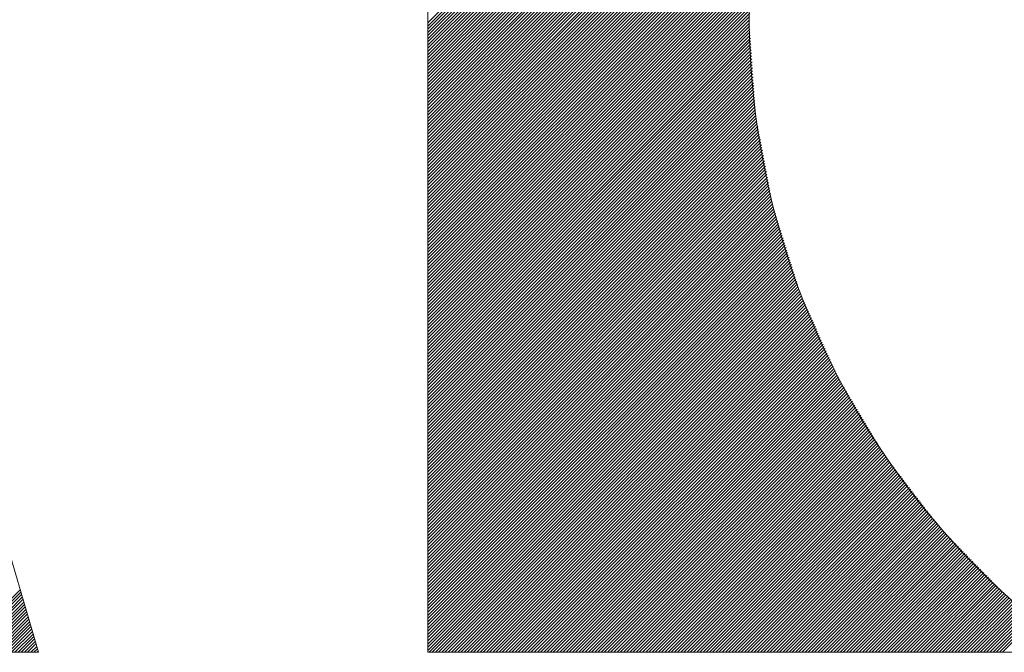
# Model space of a CAD drawing. Header units: inches. Extents: x 0.1 to 16.9, y 0.4 to 10.6.
# Tile 13 of 25: x 13.481 to 13.659, y 0.789 to 0.904. Entities that reach past the tile are written whole.
import ezdxf

# ---------------------------------------------------------------- set-up
doc = ezdxf.new("R2010")
doc.units = ezdxf.units.IN
doc.header["$MEASUREMENT"] = 0
doc.layers.add('FORMAT', color=5, linetype='Continuous', lineweight=25, true_color=0x0000ff)
doc.layers.add('Title (ANSI)', color=7, linetype='Continuous', lineweight=50)
doc.styles.add('Text Style107', font='arialbd.ttf')
doc.styles.add('Text Style109', font='arialbd.ttf')
doc.styles.add('Text Style47', font='ARIALN.TTF')
doc.styles.add('Text Style50', font='arial.ttf')
doc.styles.add('Text Style55', font='arial.ttf')
doc.styles.add('Text Style59', font='arial.ttf')

# ---------------------------------------------------------------- blocks, each defined once
blk = doc.blocks.new('Title Blocks ICD TITLE BLOCK MM CUSTOMER')
at = {"layer": 'FORMAT', "color": 7, "linetype": 'Continuous', "lineweight": 5}
for p, q in [((8.196195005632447, 7.47541950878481), (8.283638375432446, 7.562862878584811)), ((8.196195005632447, 7.474842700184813), (8.282047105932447, 7.56069480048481)), ((8.196195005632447, 7.474265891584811), (8.280455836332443, 7.558526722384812)), ((8.196195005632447, 7.473689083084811), (8.278864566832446, 7.556358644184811)), ((8.196195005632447, 7.473112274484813), (8.277273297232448, 7.554190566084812)), ((8.196195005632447, 7.472535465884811), (8.276484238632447, 7.552824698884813)), ((8.196195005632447, 7.471958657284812), (8.275728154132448, 7.551491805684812)), ((8.196195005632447, 7.47138184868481), (8.27497206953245, 7.550158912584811)), ((8.196195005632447, 7.470805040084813), (8.274215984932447, 7.548826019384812)), ((8.196195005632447, 7.470228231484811), (8.273459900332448, 7.547493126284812)), ((8.196195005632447, 7.469651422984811), (8.27270381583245, 7.546160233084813)), ((8.196195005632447, 7.469074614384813), (8.271947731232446, 7.544827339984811)), ((8.196195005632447, 7.468497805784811), (8.271191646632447, 7.543494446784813)), ((8.196195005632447, 7.467920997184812), (8.270435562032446, 7.542161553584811)), ((8.196195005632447, 7.46734418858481), (8.26967947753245, 7.540828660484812)), ((8.196195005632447, 7.539994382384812), (8.196195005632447, 7.361439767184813)), ((8.196195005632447, 7.466767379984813), (8.268958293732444, 7.539530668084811)), ((8.196195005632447, 7.466190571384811), (8.268538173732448, 7.538533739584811)), ((8.196195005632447, 7.465613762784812), (8.268118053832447, 7.537536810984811)), ((8.196195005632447, 7.465036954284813), (8.267697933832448, 7.536539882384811)), ((8.196195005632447, 7.464460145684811), (8.267277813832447, 7.53554295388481)), ((8.196195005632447, 7.463883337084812), (8.26685769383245, 7.534546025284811)), ((8.196195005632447, 7.46330652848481), (8.266437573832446, 7.533549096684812)), ((8.196195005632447, 7.462729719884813), (8.266017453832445, 7.53255216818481)), ((8.196195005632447, 7.462152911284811), (8.265597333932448, 7.531555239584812)), ((8.196195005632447, 7.461576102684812), (8.265177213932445, 7.530558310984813)), ((8.196195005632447, 7.460999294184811), (8.264757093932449, 7.529561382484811)), ((8.196195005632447, 7.460422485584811), (8.264336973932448, 7.528564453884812)), ((8.196195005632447, 7.45984567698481), (8.263916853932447, 7.527567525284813)), ((8.196195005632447, 7.45926886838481), (8.263496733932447, 7.526570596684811)), ((8.196195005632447, 7.45869205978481), (8.26307661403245, 7.525573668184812)), ((8.196195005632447, 7.458115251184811), (8.262656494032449, 7.52457673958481)), ((8.196195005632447, 7.457538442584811), (8.262370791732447, 7.523714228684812)), ((8.196195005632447, 7.456961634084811), (8.262135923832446, 7.52290255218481)), ((8.196195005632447, 7.456384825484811), (8.261901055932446, 7.522090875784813)), ((8.196195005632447, 7.455808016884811), (8.261666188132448, 7.521279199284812)), ((8.196195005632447, 7.455231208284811), (8.261431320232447, 7.520467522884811)), ((8.196195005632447, 7.454654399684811), (8.261196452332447, 7.519655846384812)), ((8.196195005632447, 7.454077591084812), (8.260961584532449, 7.518844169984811)), ((8.196195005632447, 7.453500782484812), (8.260726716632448, 7.518032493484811)), ((8.196195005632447, 7.452923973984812), (8.260491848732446, 7.517220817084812)), ((8.196195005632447, 7.452347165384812), (8.260256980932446, 7.516409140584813)), ((8.196195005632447, 7.451770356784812), (8.260022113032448, 7.515597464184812)), ((8.196195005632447, 7.451193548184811), (8.259787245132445, 7.514785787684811)), ((8.196195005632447, 7.450616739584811), (8.259552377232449, 7.513974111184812)), ((8.196195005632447, 7.450039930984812), (8.25931750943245, 7.513162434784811)), ((8.196195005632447, 7.449463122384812), (8.259082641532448, 7.512350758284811)), ((8.196195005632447, 7.448886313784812), (8.258847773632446, 7.511539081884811)), ((8.196195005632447, 7.448309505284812), (8.25861290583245, 7.510727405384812)), ((8.196195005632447, 7.447732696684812), (8.258378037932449, 7.509915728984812)), ((8.196195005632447, 7.447155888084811), (8.258143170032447, 7.509104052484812)), ((8.196195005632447, 7.446579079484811), (8.257912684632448, 7.50829675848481)), ((8.196195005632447, 7.446002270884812), (8.257797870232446, 7.507605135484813)), ((8.196195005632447, 7.445425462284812), (8.257683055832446, 7.50691351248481)), ((8.196195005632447, 7.444848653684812), (8.257568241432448, 7.506221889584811)), ((8.196195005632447, 7.444271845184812), (8.257453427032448, 7.505530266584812)), ((8.196195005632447, 7.443695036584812), (8.257338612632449, 7.504838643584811)), ((8.196195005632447, 7.443118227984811), (8.257223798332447, 7.504147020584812)), ((8.196195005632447, 7.442541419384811), (8.257108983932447, 7.503455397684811)), ((8.196195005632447, 7.441964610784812), (8.256994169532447, 7.502763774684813)), ((8.196195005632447, 7.441387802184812), (8.256879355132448, 7.502072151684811)), ((8.196195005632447, 7.440810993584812), (8.256764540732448, 7.501380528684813)), ((8.196195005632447, 7.440234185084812), (8.256649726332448, 7.50068890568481)), ((8.196195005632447, 7.439657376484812), (8.256534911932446, 7.499997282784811)), ((8.196195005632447, 7.439080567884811), (8.256420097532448, 7.499305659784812)), ((8.196195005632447, 7.438503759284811), (8.256305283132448, 7.498614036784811)), ((8.196195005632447, 7.437926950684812), (8.256190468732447, 7.497922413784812)), ((8.196195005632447, 7.437350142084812), (8.256075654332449, 7.497230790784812)), ((8.196195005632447, 7.436773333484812), (8.255960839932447, 7.496539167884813)), ((8.196195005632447, 7.436196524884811), (8.255846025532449, 7.495847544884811)), ((8.196195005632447, 7.435619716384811), (8.255731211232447, 7.495155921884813)), ((8.196195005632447, 7.435042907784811), (8.255616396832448, 7.49446429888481)), ((8.196195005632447, 7.43446609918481), (8.255501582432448, 7.493772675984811)), ((8.196195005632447, 7.433889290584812), (8.255386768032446, 7.493081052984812)), ((8.196195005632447, 7.43331248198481), (8.255271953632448, 7.492389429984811)), ((8.196195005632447, 7.432735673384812), (8.255183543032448, 7.491724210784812)), ((8.196195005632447, 7.432158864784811), (8.255154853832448, 7.49111871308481)), ((8.196195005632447, 7.431582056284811), (8.255126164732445, 7.490513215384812)), ((8.196195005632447, 7.431005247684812), (8.255097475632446, 7.489907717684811)), ((8.196195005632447, 7.430428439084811), (8.255068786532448, 7.489302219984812)), ((8.196195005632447, 7.429851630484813), (8.255040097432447, 7.488696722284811)), ((8.196195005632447, 7.42927482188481), (8.25501140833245, 7.48809122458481)), ((8.196195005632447, 7.428698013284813), (8.254982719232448, 7.487485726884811)), ((8.196195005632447, 7.428121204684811), (8.254954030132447, 7.48688022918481)), ((8.196195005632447, 7.427544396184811), (8.254925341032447, 7.486274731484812)), ((8.196195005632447, 7.426967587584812), (8.254896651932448, 7.485669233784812)), ((8.196195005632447, 7.426390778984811), (8.254867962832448, 7.485063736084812)), ((8.196195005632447, 7.425813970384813), (8.254839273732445, 7.484458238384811)), ((8.196195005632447, 7.42523716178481), (8.254810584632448, 7.483852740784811)), ((8.196195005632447, 7.424660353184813), (8.254781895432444, 7.483247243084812)), ((8.196195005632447, 7.424083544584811), (8.254753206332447, 7.482641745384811)), ((8.196195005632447, 7.423506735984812), (8.254724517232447, 7.48203624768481)), ((8.196195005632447, 7.422929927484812), (8.254695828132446, 7.481430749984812)), ((8.196195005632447, 7.422353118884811), (8.254667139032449, 7.480825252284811)), ((8.196195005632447, 7.421776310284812), (8.254638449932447, 7.480219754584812)), ((8.196195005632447, 7.42119950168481), (8.254609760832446, 7.479614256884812)), ((8.196195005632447, 7.420622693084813), (8.254581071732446, 7.479008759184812)), ((8.196195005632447, 7.420045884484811), (8.254552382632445, 7.478403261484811)), ((8.196195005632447, 7.419469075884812), (8.254523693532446, 7.47779776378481)), ((8.196195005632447, 7.418892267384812), (8.25449500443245, 7.477192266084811)), ((8.196195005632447, 7.418315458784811), (8.254466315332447, 7.476586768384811)), ((8.196195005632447, 7.417738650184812), (8.254437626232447, 7.475981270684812)), ((8.196195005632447, 7.41716184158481), (8.254408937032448, 7.475375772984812)), ((8.196195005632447, 7.416585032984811), (8.254437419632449, 7.474827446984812)), ((8.196195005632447, 7.416008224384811), (8.254475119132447, 7.474288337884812)), ((8.196195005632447, 7.415431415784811), (8.254512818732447, 7.473749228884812)), ((8.196195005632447, 7.414854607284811), (8.254550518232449, 7.473210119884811)), ((8.196195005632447, 7.414277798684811), (8.254588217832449, 7.472671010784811)), ((8.196195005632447, 7.41370099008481), (8.254625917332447, 7.472131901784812)), ((8.196195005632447, 7.413124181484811), (8.254663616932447, 7.471592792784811)), ((8.196195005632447, 7.412547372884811), (8.254701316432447, 7.471053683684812)), ((8.196195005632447, 7.411970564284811), (8.254739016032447, 7.470514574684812)), ((8.196195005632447, 7.411393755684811), (8.254776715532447, 7.469975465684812)), ((8.196195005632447, 7.410816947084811), (8.254814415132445, 7.469436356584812)), ((8.196195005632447, 7.410240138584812), (8.254852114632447, 7.468897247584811)), ((8.196195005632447, 7.409663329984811), (8.254889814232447, 7.468358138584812)), ((8.196195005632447, 7.409086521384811), (8.254927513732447, 7.467819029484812)), ((8.196195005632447, 7.408509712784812), (8.254965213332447, 7.467279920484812)), ((8.196195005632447, 7.407932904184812), (8.255002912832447, 7.466740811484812)), ((8.196195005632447, 7.407356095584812), (8.255040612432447, 7.466201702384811)), ((8.196195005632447, 7.406779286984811), (8.25507831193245, 7.465662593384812)), ((8.196195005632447, 7.406202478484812), (8.255116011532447, 7.465123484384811)), ((8.196195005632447, 7.405625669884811), (8.255153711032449, 7.464584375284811)), ((8.196195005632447, 7.405048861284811), (8.255191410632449, 7.464045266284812)), ((8.196195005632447, 7.404472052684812), (8.255229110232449, 7.463506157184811)), ((8.196195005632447, 7.403895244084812), (8.255266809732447, 7.462967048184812)), ((8.196195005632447, 7.403318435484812), (8.255304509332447, 7.462427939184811)), ((8.196195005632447, 7.402741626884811), (8.255342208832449, 7.461888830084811)), ((8.196195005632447, 7.402164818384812), (8.255379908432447, 7.461349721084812)), ((8.196195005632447, 7.401588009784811), (8.255417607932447, 7.460810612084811)), ((8.196195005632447, 7.401011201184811), (8.255455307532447, 7.460271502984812)), ((8.196195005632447, 7.400434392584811), (8.255493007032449, 7.459732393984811)), ((8.196195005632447, 7.399857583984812), (8.255530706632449, 7.459193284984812)), ((8.196195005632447, 7.399280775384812), (8.255572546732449, 7.458658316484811)), ((8.196195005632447, 7.398703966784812), (8.255664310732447, 7.458173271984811)), ((8.196195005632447, 7.398127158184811), (8.255756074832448, 7.457688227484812)), ((8.196195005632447, 7.397550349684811), (8.255847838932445, 7.457203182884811)), ((8.196195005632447, 7.396973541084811), (8.255939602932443, 7.456718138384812)), ((8.196195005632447, 7.396396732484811), (8.256031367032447, 7.456233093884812)), ((8.196195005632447, 7.395819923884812), (8.256123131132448, 7.455748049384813)), ((8.196195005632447, 7.395243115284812), (8.256214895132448, 7.455263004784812)), ((8.196195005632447, 7.394666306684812), (8.256306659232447, 7.454777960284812)), ((8.196195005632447, 7.394089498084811), (8.256398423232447, 7.454292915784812)), ((8.196195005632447, 7.393512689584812), (8.256490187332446, 7.453807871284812)), ((8.196195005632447, 7.392935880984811), (8.256581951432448, 7.453322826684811)), ((8.196195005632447, 7.392359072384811), (8.256673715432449, 7.452837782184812)), ((8.196195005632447, 7.391782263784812), (8.256765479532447, 7.452352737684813)), ((8.196195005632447, 7.39120545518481), (8.256857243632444, 7.45186769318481)), ((8.196195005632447, 7.390628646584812), (8.25694900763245, 7.451382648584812)), ((8.196195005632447, 7.390051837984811), (8.257040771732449, 7.450897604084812)), ((8.196195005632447, 7.389475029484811), (8.257132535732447, 7.450412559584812)), ((8.196195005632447, 7.388898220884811), (8.257224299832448, 7.449927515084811)), ((8.196195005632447, 7.38832141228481), (8.25731606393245, 7.449442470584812)), ((8.196195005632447, 7.387744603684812), (8.257407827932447, 7.448957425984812)), ((8.196195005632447, 7.387167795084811), (8.257499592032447, 7.448472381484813)), ((8.196195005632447, 7.386590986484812), (8.257591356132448, 7.447987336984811)), ((8.196195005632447, 7.386014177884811), (8.257683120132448, 7.447502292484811)), ((8.196195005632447, 7.385437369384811), (8.257774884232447, 7.447017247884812)), ((8.196195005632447, 7.384860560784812), (8.257866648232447, 7.446532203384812)), ((8.196195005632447, 7.38428375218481), (8.25795841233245, 7.446047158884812)), ((8.196195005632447, 7.383706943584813), (8.258050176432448, 7.445562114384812)), ((8.196195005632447, 7.383130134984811), (8.258141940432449, 7.445077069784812)), ((8.196195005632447, 7.382553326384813), (8.258233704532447, 7.444592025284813)), ((8.196195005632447, 7.381976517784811), (8.25832546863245, 7.444106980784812)), ((8.196195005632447, 7.381399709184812), (8.258417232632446, 7.443621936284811)), ((8.196195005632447, 7.380822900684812), (8.258508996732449, 7.443136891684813)), ((8.196195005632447, 7.38024609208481), (8.258600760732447, 7.44265184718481)), ((8.196195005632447, 7.379669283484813), (8.258709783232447, 7.442184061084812)), ((8.196195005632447, 7.379092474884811), (8.258847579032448, 7.441745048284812)), ((8.196195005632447, 7.378515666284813), (8.258985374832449, 7.44130603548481)), ((8.196195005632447, 7.377938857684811), (8.25912317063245, 7.440867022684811)), ((8.196195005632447, 7.377362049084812), (8.259260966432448, 7.440428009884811)), ((8.196195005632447, 7.376785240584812), (8.259398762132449, 7.43998899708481)), ((8.196195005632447, 7.37620843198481), (8.25953655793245, 7.439549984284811)), ((8.196195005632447, 7.375631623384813), (8.259674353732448, 7.439110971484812)), ((8.196195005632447, 7.37505481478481), (8.25981214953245, 7.438671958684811)), ((8.196195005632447, 7.374478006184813), (8.259949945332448, 7.438232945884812)), ((8.196195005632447, 7.373901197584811), (8.260087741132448, 7.437793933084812)), ((8.196195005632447, 7.373324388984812), (8.260225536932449, 7.437354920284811)), ((8.196195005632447, 7.372747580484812), (8.260363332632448, 7.436915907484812)), ((8.196195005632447, 7.37217077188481), (8.260501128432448, 7.436476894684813)), ((8.196195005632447, 7.37159396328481), (8.260638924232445, 7.436037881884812)), ((8.196195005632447, 7.37101715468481), (8.260776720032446, 7.43559886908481)), ((8.196195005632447, 7.370440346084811), (8.260914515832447, 7.435159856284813)), ((8.196195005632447, 7.369863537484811), (8.261052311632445, 7.434720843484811)), ((8.196195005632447, 7.369286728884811), (8.261190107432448, 7.43428183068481)), ((8.196195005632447, 7.36870992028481), (8.261327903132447, 7.433842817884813)), ((8.196195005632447, 7.368133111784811), (8.261465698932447, 7.433403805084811)), ((8.196195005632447, 7.367556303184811), (8.261603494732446, 7.432964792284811)), ((8.196195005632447, 7.366979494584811), (8.261741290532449, 7.43252577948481)), ((8.196195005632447, 7.366402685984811), (8.26187908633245, 7.432086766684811)), ((8.196195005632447, 7.365825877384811), (8.26201688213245, 7.431647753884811)), ((8.196195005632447, 7.365249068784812), (8.262154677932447, 7.431208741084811)), ((8.196195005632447, 7.364672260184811), (8.262292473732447, 7.430769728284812)), ((8.196195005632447, 7.364095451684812), (8.26243026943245, 7.430330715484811)), ((8.196195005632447, 7.363518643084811), (8.262568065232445, 7.429891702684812)), ((8.196195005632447, 7.362941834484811), (8.262705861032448, 7.429452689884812)), ((8.125715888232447, 7.361439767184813), (8.10637105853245, 7.427479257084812)), ((8.196195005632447, 7.362365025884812), (8.262843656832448, 7.429013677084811)), ((8.196195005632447, 7.361788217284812), (8.262981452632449, 7.428574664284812)), ((8.19642336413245, 7.361439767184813), (8.26311924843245, 7.428135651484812)), ((8.197000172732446, 7.361439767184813), (8.263257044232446, 7.42769663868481)), ((8.197576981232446, 7.361439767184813), (8.263394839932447, 7.427257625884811)), ((8.198153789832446, 7.361439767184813), (8.26353263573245, 7.426818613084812)), ((8.198730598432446, 7.361439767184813), (8.26367931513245, 7.426388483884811)), ((8.19930740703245, 7.361439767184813), (8.263857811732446, 7.42599017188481)), ((8.199884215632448, 7.361439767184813), (8.264036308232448, 7.425591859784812)), ((8.200461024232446, 7.361439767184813), (8.264214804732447, 7.425193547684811)), ((8.201037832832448, 7.361439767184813), (8.264393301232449, 7.424795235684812)), ((8.201614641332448, 7.361439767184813), (8.264571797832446, 7.424396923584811)), ((8.20219144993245, 7.361439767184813), (8.264750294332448, 7.42399861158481)), ((8.202768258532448, 7.361439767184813), (8.26492879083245, 7.42360029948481)), ((8.20334506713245, 7.361439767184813), (8.265107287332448, 7.423201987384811)), ((8.203921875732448, 7.361439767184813), (8.265285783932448, 7.422803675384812)), ((8.20449868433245, 7.361439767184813), (8.265464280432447, 7.422405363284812)), ((8.205075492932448, 7.361439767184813), (8.265642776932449, 7.422007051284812)), ((8.205652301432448, 7.361439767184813), (8.265821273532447, 7.421608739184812)), ((8.206229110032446, 7.361439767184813), (8.265999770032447, 7.421210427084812)), ((8.206805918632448, 7.361439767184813), (8.26617826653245, 7.42081211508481)), ((8.20738272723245, 7.361439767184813), (8.266356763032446, 7.420413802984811)), ((8.207959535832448, 7.361439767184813), (8.266535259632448, 7.420015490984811)), ((8.20853634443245, 7.361439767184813), (8.266713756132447, 7.419617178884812)), ((8.209113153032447, 7.361439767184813), (8.266892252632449, 7.419218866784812)), ((8.209689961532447, 7.361439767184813), (8.267070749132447, 7.418820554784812)), ((8.210266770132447, 7.361439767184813), (8.267249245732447, 7.418422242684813)), ((8.210843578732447, 7.361439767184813), (8.26742774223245, 7.418023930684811)), ((8.21142038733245, 7.361439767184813), (8.267606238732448, 7.417625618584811)), ((8.211997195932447, 7.361439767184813), (8.267784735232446, 7.417227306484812)), ((8.21257400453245, 7.361439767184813), (8.267963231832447, 7.416828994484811)), ((8.213150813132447, 7.361439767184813), (8.268141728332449, 7.416430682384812)), ((8.213727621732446, 7.361439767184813), (8.268320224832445, 7.416032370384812)), ((8.214304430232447, 7.361439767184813), (8.268498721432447, 7.415634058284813)), ((8.214881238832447, 7.361439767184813), (8.26867721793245, 7.415235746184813)), ((8.215458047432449, 7.361439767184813), (8.268855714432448, 7.414837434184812)), ((8.216034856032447, 7.361439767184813), (8.269034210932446, 7.414439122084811)), ((8.216611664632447, 7.361439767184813), (8.269212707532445, 7.414040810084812)), ((8.217188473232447, 7.361439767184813), (8.269391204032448, 7.413642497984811)), ((8.217765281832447, 7.361439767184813), (8.269569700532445, 7.413244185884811)), ((8.218342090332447, 7.361439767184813), (8.269748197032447, 7.412845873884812)), ((8.218918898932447, 7.361439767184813), (8.26992669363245, 7.412447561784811)), ((8.219495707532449, 7.361439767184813), (8.270105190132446, 7.412049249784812)), ((8.220072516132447, 7.361439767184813), (8.270283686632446, 7.411650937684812)), ((8.220649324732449, 7.361439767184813), (8.270465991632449, 7.411256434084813)), ((8.22122613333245, 7.361439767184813), (8.270681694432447, 7.41089532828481)), ((8.221802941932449, 7.361439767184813), (8.27089739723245, 7.410534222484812)), ((8.222379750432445, 7.361439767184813), (8.271113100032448, 7.410173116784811)), ((8.222956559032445, 7.361439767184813), (8.271328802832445, 7.409812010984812)), ((8.223533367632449, 7.361439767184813), (8.271544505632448, 7.409450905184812)), ((8.224110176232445, 7.361439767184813), (8.271760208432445, 7.409089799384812)), ((8.224686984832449, 7.361439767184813), (8.271975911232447, 7.408728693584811)), ((8.225263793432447, 7.361439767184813), (8.272191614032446, 7.408367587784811)), ((8.225840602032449, 7.361439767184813), (8.27240731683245, 7.408006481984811)), ((8.226417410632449, 7.361439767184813), (8.272623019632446, 7.407645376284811)), ((8.226994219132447, 7.361439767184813), (8.272838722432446, 7.407284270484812)), ((8.227571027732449, 7.361439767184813), (8.273054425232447, 7.406923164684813)), ((8.228147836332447, 7.361439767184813), (8.273270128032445, 7.40656205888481)), ((8.228724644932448, 7.361439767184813), (8.273485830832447, 7.406200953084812)), ((8.22930145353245, 7.361439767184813), (8.273701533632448, 7.405839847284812)), ((8.229878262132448, 7.361439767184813), (8.273917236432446, 7.405478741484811)), ((8.230455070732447, 7.361439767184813), (8.274132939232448, 7.405117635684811)), ((8.231031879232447, 7.361439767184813), (8.27434864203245, 7.404756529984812)), ((8.231608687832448, 7.361439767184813), (8.274564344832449, 7.404395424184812)), ((8.232185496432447, 7.361439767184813), (8.274780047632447, 7.404034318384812)), ((8.232762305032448, 7.361439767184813), (8.274995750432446, 7.403673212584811)), ((8.233339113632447, 7.361439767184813), (8.275211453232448, 7.403312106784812)), ((8.233915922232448, 7.361439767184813), (8.27542715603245, 7.40295100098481)), ((8.234492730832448, 7.361439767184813), (8.275642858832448, 7.40258989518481)), ((8.235069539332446, 7.361439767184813), (8.275858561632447, 7.402228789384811)), ((8.235646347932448, 7.361439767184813), (8.276074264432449, 7.401867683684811)), ((8.236223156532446, 7.361439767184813), (8.276289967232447, 7.401506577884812)), ((8.236799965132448, 7.361439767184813), (8.27650567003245, 7.401145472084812)), ((8.237376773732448, 7.361439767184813), (8.276721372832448, 7.400784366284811)), ((8.237953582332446, 7.361439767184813), (8.27693707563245, 7.400423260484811)), ((8.238530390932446, 7.361439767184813), (8.277152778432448, 7.40006215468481)), ((8.239107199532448, 7.361439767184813), (8.277368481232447, 7.399701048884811)), ((8.239684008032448, 7.361439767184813), (8.277584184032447, 7.399339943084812)), ((8.240260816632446, 7.361439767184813), (8.277799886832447, 7.398978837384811)), ((8.240837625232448, 7.361439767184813), (8.278015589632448, 7.398617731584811)), ((8.241414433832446, 7.361439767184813), (8.278231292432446, 7.39825662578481)), ((8.241991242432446, 7.361439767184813), (8.278446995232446, 7.397895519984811)), ((8.242568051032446, 7.361439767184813), (8.278662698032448, 7.397534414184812)), ((8.243144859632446, 7.361439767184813), (8.278878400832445, 7.397173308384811)), ((8.243721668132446, 7.361439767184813), (8.279113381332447, 7.396831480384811)), ((8.244298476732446, 7.361439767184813), (8.279364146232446, 7.396505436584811)), ((8.244875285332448, 7.361439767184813), (8.279614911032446, 7.39617939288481)), ((8.24545209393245, 7.361439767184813), (8.279865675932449, 7.395853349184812)), ((8.246028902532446, 7.361439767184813), (8.280116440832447, 7.395527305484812)), ((8.246605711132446, 7.361439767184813), (8.280367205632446, 7.395201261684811)), ((8.247182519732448, 7.361439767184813), (8.280617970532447, 7.394875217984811)), ((8.247759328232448, 7.361439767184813), (8.280868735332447, 7.394549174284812)), ((8.24833613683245, 7.361439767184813), (8.28111950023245, 7.394223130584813)), ((8.248912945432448, 7.361439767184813), (8.281370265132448, 7.393897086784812)), ((8.249489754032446, 7.361439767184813), (8.281621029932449, 7.393571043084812)), ((8.250066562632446, 7.361439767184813), (8.281871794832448, 7.393244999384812)), ((8.25064337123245, 7.361439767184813), (8.282122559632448, 7.392918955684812)), ((8.251220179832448, 7.361439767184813), (8.282373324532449, 7.392592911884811)), ((8.25179698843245, 7.361439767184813), (8.282624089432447, 7.392266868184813)), ((8.25237379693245, 7.361439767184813), (8.282874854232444, 7.391940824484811)), ((8.252950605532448, 7.361439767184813), (8.283125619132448, 7.391614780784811)), ((8.25352741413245, 7.361439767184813), (8.283376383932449, 7.391288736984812)), ((8.254104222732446, 7.361439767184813), (8.283627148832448, 7.39096269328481)), ((8.254681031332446, 7.361439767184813), (8.283877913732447, 7.390636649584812)), ((8.255257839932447, 7.361439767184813), (8.284128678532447, 7.390310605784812)), ((8.25583464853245, 7.361439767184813), (8.28437944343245, 7.389984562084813)), ((8.25641145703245, 7.361439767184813), (8.284630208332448, 7.389658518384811)), ((8.256988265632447, 7.361439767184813), (8.284880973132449, 7.38933247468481)), ((8.257565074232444, 7.361439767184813), (8.285131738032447, 7.389006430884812)), ((8.258141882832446, 7.361439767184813), (8.285382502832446, 7.388680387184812)), ((8.258718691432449, 7.361439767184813), (8.285633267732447, 7.388354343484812)), ((8.259295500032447, 7.361439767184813), (8.285884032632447, 7.38802829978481)), ((8.259872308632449, 7.361439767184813), (8.286134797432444, 7.387702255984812)), ((8.260449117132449, 7.361439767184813), (8.286385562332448, 7.387376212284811)), ((8.261025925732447, 7.361439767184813), (8.286636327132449, 7.387050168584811)), ((8.261602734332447, 7.361439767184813), (8.286887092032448, 7.386724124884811)), ((8.262179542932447, 7.361439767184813), (8.287137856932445, 7.386398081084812)), ((8.262756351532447, 7.361439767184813), (8.287388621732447, 7.386072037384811)), ((8.263333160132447, 7.361439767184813), (8.28763938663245, 7.38574599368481)), ((8.263909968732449, 7.361439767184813), (8.28789015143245, 7.385419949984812)), ((8.264486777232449, 7.361439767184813), (8.288140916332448, 7.38509390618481)), ((8.265063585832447, 7.361439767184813), (8.288391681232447, 7.384767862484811)), ((8.265640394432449, 7.361439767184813), (8.288642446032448, 7.384441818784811)), ((8.266217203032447, 7.361439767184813), (8.28889321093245, 7.384115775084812)), ((8.266794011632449, 7.361439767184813), (8.289147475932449, 7.383793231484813)), ((8.267370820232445, 7.361439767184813), (8.289432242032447, 7.383501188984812)), ((8.267947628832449, 7.361439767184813), (8.289717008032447, 7.383209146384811)), ((8.268524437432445, 7.361439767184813), (8.290001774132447, 7.382917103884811)), ((8.269101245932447, 7.361439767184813), (8.290286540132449, 7.382625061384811)), ((8.269678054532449, 7.361439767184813), (8.290571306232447, 7.382333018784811)), ((8.27025486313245, 7.361439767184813), (8.290856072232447, 7.382040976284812)), ((8.270831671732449, 7.361439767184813), (8.291140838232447, 7.381748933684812)), ((8.271408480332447, 7.361439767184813), (8.291425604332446, 7.381456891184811)), ((8.271985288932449, 7.361439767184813), (8.291710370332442, 7.381164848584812)), ((8.272562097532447, 7.361439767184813), (8.291995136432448, 7.380872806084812)), ((8.273138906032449, 7.361439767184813), (8.292279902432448, 7.380580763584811)), ((8.273715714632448, 7.361439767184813), (8.292564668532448, 7.380288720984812)), ((8.274292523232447, 7.361439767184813), (8.29284943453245, 7.379996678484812)), ((8.274869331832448, 7.361439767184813), (8.29313420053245, 7.379704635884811)), ((8.275446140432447, 7.361439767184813), (8.293418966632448, 7.37941259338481)), ((8.276022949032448, 7.361439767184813), (8.293703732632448, 7.379120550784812)), ((8.276599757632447, 7.361439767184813), (8.293988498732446, 7.378828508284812)), ((8.277176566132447, 7.361439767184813), (8.294273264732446, 7.37853646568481)), ((8.277753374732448, 7.361439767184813), (8.294558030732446, 7.378244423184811)), ((8.27833018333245, 7.361439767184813), (8.294842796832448, 7.37795238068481)), ((8.278906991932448, 7.361439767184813), (8.295127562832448, 7.377660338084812)), ((8.279483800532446, 7.361439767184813), (8.295412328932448, 7.377368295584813)), ((8.280060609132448, 7.361439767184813), (8.295697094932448, 7.377076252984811)), ((8.280637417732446, 7.361439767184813), (8.295981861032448, 7.37678421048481)), ((8.281214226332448, 7.361439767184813), (8.296266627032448, 7.376492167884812)), ((8.281791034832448, 7.361439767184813), (8.296551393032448, 7.376200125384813)), ((8.282367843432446, 7.361439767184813), (8.296836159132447, 7.375908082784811)), ((8.282944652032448, 7.361439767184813), (8.297120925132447, 7.37561604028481)), ((8.28352146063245, 7.361439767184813), (8.297405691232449, 7.375323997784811)), ((8.284098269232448, 7.361439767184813), (8.297690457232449, 7.375031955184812)), ((8.284675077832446, 7.361439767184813), (8.29797522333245, 7.374739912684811)), ((8.285251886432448, 7.361439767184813), (8.298259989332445, 7.374447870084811)), ((8.285828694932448, 7.361439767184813), (8.298544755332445, 7.374155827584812)), ((8.11105569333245, 7.361439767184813), (8.122394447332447, 7.372778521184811)), ((8.111632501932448, 7.361439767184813), (8.122525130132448, 7.372332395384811)), ((8.28640550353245, 7.361439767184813), (8.298829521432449, 7.373863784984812)), ((8.286982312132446, 7.361439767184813), (8.299114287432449, 7.373571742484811)), ((8.28755912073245, 7.361439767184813), (8.299399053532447, 7.373279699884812)), ((8.288135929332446, 7.361439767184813), (8.299683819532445, 7.372987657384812)), ((8.288712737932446, 7.361439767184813), (8.299968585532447, 7.372695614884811)), ((8.289289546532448, 7.361439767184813), (8.300253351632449, 7.37240357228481)), ((8.11220931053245, 7.361439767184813), (8.122655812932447, 7.371886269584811)), ((8.11278611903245, 7.361439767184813), (8.122786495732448, 7.371440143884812)), ((8.113362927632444, 7.361439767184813), (8.122917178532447, 7.370994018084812)), ((8.113939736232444, 7.361439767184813), (8.123047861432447, 7.370547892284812)), ((8.289866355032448, 7.361439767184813), (8.300538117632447, 7.37211152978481)), ((8.290443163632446, 7.361439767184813), (8.300833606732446, 7.371830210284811)), ((8.291019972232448, 7.361439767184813), (8.301152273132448, 7.371572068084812)), ((8.29159678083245, 7.361439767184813), (8.30147093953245, 7.371313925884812)), ((8.292173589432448, 7.361439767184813), (8.301789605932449, 7.371055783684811)), ((8.292750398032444, 7.361439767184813), (8.302108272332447, 7.370797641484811)), ((8.293327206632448, 7.361439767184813), (8.302426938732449, 7.370539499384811)), ((8.114516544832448, 7.361439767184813), (8.123178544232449, 7.370101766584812)), ((8.11509335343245, 7.361439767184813), (8.12330922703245, 7.369655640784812)), ((8.115670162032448, 7.361439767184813), (8.123439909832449, 7.369209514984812)), ((8.11624697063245, 7.361439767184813), (8.123570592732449, 7.368763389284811)), ((8.29390401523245, 7.361439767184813), (8.302745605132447, 7.370281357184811)), ((8.29448082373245, 7.361439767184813), (8.303064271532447, 7.370023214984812)), ((8.295057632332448, 7.361439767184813), (8.303382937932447, 7.369765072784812)), ((8.29563444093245, 7.361439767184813), (8.303701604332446, 7.369506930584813)), ((8.296211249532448, 7.361439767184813), (8.304020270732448, 7.369248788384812)), ((8.296788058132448, 7.361439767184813), (8.304338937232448, 7.368990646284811)), ((8.297364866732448, 7.361439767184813), (8.30465760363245, 7.368732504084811)), ((8.116823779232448, 7.361439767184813), (8.123701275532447, 7.368317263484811)), ((8.117400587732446, 7.361439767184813), (8.123831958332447, 7.367871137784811)), ((8.11797739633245, 7.361439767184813), (8.123962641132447, 7.367425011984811)), ((8.118554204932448, 7.361439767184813), (8.124093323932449, 7.36697888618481)), ((8.297941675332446, 7.361439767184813), (8.304976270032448, 7.368474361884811)), ((8.298518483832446, 7.361439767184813), (8.305294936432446, 7.368216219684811)), ((8.299095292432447, 7.361439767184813), (8.305613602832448, 7.367958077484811)), ((8.29967210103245, 7.361439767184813), (8.305932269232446, 7.367699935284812)), ((8.300248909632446, 7.361439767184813), (8.306250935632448, 7.367441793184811)), ((8.11913101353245, 7.361439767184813), (8.12422400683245, 7.366532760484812)), ((8.119707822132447, 7.361439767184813), (8.124354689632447, 7.366086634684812)), ((8.12028463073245, 7.361439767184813), (8.12448537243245, 7.365640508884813)), ((8.120861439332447, 7.361439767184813), (8.124616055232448, 7.36519438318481)), ((8.121438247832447, 7.361439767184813), (8.124746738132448, 7.36474825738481)), ((8.122015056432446, 7.361439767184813), (8.12487742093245, 7.36430213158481)), ((8.122591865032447, 7.361439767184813), (8.125008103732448, 7.363856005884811)), ((8.123168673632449, 7.361439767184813), (8.125138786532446, 7.363409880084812)), ((8.123745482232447, 7.361439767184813), (8.12526946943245, 7.362963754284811)), ((8.124322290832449, 7.361439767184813), (8.125400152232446, 7.362517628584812)), ((8.124899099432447, 7.361439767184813), (8.12553083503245, 7.362071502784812)), ((8.125475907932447, 7.361439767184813), (8.125661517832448, 7.361625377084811)), ((8.004770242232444, 7.361439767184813), (8.125715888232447, 7.361439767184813)), ((8.196195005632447, 7.361439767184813), (8.313660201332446, 7.361439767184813))]:
    blk.add_line(p, q, dxfattribs=at)
blk.add_arc((8.396476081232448, 7.476887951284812), 0.1420800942, 106.8023695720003, 234.3465210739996, dxfattribs=at)
at = {"layer": 'Title (ANSI)'}
for tag, p, height, style in [('<TITLE_1>_001', (3.626260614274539, 8.33745877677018), 0.0899999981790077, 'Text Style50'), ('DESIGNER_001', (8.779126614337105, 8.329355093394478), 0.0899999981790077, 'Text Style50'), ('<DRAWN_DATE>_001', (10.56064244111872, 8.329355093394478), 0.0899999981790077, 'Text Style50'), ('<PART_NUMBER>_001', (8.817945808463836, 7.914719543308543), 0.2400000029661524, 'Text Style109'), ('Sheet_Size_001', (7.365077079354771, 7.905523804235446), 0.1299999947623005, 'Text Style55'), ('<REVISION_NUMBER>_001', (10.7717179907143, 7.852780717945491), 0.1799999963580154, 'Text Style107'), ('Number_of_sheets_001', (11.09696696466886, 7.261895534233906), 0.0799999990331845, 'Text Style59'), ('Sheet_Number_001', (10.80006696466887, 7.261895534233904), 0.0799999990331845, 'Text Style59'), ('COPYRIGHT_YEAR_001', (4.622899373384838, 7.270653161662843), 0.0699999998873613, 'Text Style47'), ('<SCALE>_001', (9.825438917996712, 7.250298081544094), 0.0799999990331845, 'Text Style59')]:
    blk.add_attdef(tag, p, '', height=height, dxfattribs=dict(at, style=style))

msp = doc.modelspace()

# ---------------------------------------------------------------- block references
msp.add_blockref('Title Blocks ICD TITLE BLOCK MM CUSTOMER', (5.358629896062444, -6.572057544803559))

doc.saveas('drawing.dxf')
